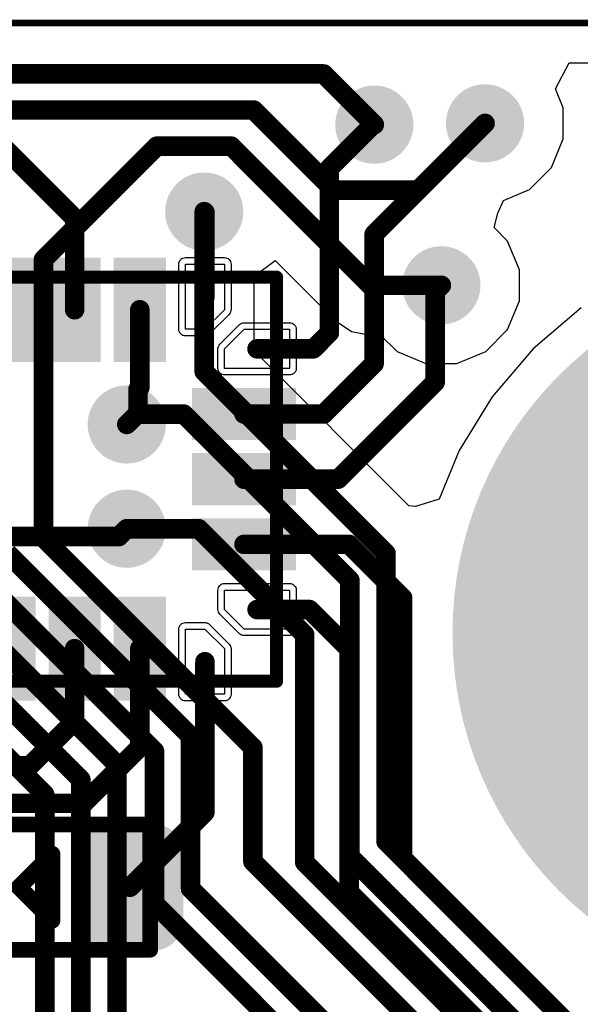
# Model space of a CAD drawing. Header units: inches. Extents: x 0 to 41, y 0 to 25.4.
# Tile 15 of 16: x 30.4 to 34.7, y 17.8 to 25.4. Entities that reach past the tile are written whole.
import ezdxf

# ---------------------------------------------------------------- set-up
doc = ezdxf.new("R2010")
doc.units = ezdxf.units.IN
for name, color, linetype in [('Board', 56, 'Continuous'), ('BOTTOM', 5, 'Continuous'), ('Bottom Solder', 6, 'Continuous'), ('TOP', 1, 'Continuous'), ('Top Assembly', 56, 'Continuous'), ('Top Overlay', 2, 'Continuous'), ('Top Solder', 216, 'Continuous'), ('Via Holes', 16, 'Continuous')]:
    doc.layers.add(name, color=color, linetype=linetype)

# ---------------------------------------------------------------- blocks, each defined once
blk = doc.blocks.new('UFQFPN20_3790')
at = {"layer": 'TOP'}
for points in [[(-0.65, 1.65), (-0.35, 1.65), (-0.35, 0.95), (-0.65, 0.95)], [(-0.15, 1.65), (0.15, 1.65), (0.15, 0.95), (-0.15, 0.95)], [(0.35, 1.65), (0.65, 1.65), (0.65, 0.95), (0.35, 0.95)], [(-1.65, 0.35), (-1.65, 0.65), (-0.95, 0.65), (-0.95, 0.35)], [(0.95, 0.35), (0.95, 0.65), (1.65, 0.65), (1.65, 0.35)], [(-1.65, -0.15), (-1.65, 0.15), (-0.95, 0.15), (-0.95, -0.15)], [(0.95, -0.15), (0.95, 0.15), (1.65, 0.15), (1.65, -0.15)], [(-1.65, -0.65), (-1.65, -0.35), (-0.95, -0.35), (-0.95, -0.65)], [(0.95, -0.65), (0.95, -0.35), (1.65, -0.35), (1.65, -0.65)], [(-0.65, -0.95), (-0.35, -0.95), (-0.35, -1.65), (-0.65, -1.65)], [(-0.15, -0.95), (0.15, -0.95), (0.15, -1.65), (-0.15, -1.65)], [(0.35, -0.95), (0.65, -0.95), (0.65, -1.65), (0.35, -1.65)]]:
    blk.add_hatch(color=1, dxfattribs=at).paths.add_polyline_path(points)
at = {"layer": 'Top Assembly'}
blk.add_hatch(color=56, dxfattribs=at).paths.add_polyline_path([(-1.5499, 0.5995), (-0.5999, 0.5995), (-0.5999, 1.5495), (-1.5499, 1.5495)])
at = {"layer": 'Top Solder'}
for points in [[(-0.7, 1.7), (-0.3, 1.7), (-0.3, 0.9), (-0.7, 0.9)], [(-0.2, 1.7), (0.2, 1.7), (0.2, 0.9), (-0.2, 0.9)], [(0.3, 1.7), (0.7, 1.7), (0.7, 0.9), (0.3, 0.9)], [(-1.7, 0.3), (-1.7, 0.7), (-0.9, 0.7), (-0.9, 0.3)], [(0.9, 0.3), (0.9, 0.7), (1.7, 0.7), (1.7, 0.3)], [(-1.7, -0.2), (-1.7, 0.2), (-0.9, 0.2), (-0.9, -0.2)], [(0.9, -0.2), (0.9, 0.2), (1.7, 0.2), (1.7, -0.2)], [(-1.7, -0.7), (-1.7, -0.3), (-0.9, -0.3), (-0.9, -0.7)], [(0.9, -0.7), (0.9, -0.3), (1.7, -0.3), (1.7, -0.7)], [(-0.7, -0.9), (-0.3, -0.9), (-0.3, -1.7), (-0.7, -1.7)], [(-0.2, -0.9), (0.2, -0.9), (0.2, -1.7), (-0.2, -1.7)], [(0.3, -0.9), (0.7, -0.9), (0.7, -1.7), (0.3, -1.7)]]:
    blk.add_hatch(color=216, dxfattribs=at).paths.add_polyline_path(points)
at = {"layer": 'TOP'}
for p, q in [((-1.15, 1.65), (-1.15, 1.3)), ((-0.85, 1.65), (-1.15, 1.65)), ((-0.85, 1.15), (-0.85, 1.65)), ((0.85, 1.15), (0.85, 1.65)), ((0.85, 1.65), (1.15, 1.65)), ((1.15, 1.65), (1.15, 1.3)), ((-1.15, 1.3), (-1, 1.15)), ((1.15, 1.3), (1, 1.15)), ((-1.65, 0.85), (-1.65, 1.15)), ((-1.65, 1.15), (-1.3, 1.15)), ((-1.3, 1.15), (-1.15, 1)), ((-1, 1.15), (-0.85, 1.15)), ((1, 1.15), (0.85, 1.15)), ((1.15, 1), (1.3, 1.15)), ((1.3, 1.15), (1.65, 1.15)), ((1.65, 1.15), (1.65, 0.85)), ((-1.15, 1), (-1.15, 0.85)), ((1.15, 0.85), (1.15, 1)), ((-1.15, 0.85), (-1.65, 0.85)), ((1.65, 0.85), (1.15, 0.85)), ((-1.15, -0.85), (-1.65, -0.85)), ((-1.65, -0.85), (-1.65, -1.15)), ((-1.15, -1), (-1.15, -0.85)), ((1.15, -0.85), (1.65, -0.85)), ((1.15, -1), (1.15, -0.85)), ((1.65, -0.85), (1.65, -1.15)), ((-1.3, -1.15), (-1.15, -1)), ((1.3, -1.15), (1.15, -1)), ((-1.65, -1.15), (-1.3, -1.15)), ((-1.15, -1.3), (-1, -1.15)), ((-1, -1.15), (-0.85, -1.15)), ((-0.85, -1.15), (-0.85, -1.65)), ((0.85, -1.65), (0.85, -1.15)), ((0.85, -1.15), (1, -1.15)), ((1, -1.15), (1.15, -1.3)), ((1.65, -1.15), (1.3, -1.15)), ((-1.15, -1.65), (-1.15, -1.3)), ((1.15, -1.3), (1.15, -1.65)), ((-0.85, -1.65), (-1.15, -1.65)), ((1.15, -1.65), (0.85, -1.65))]:
    blk.add_line(p, q, dxfattribs=at)
at = {"layer": 'Top Assembly', "const_width": 0.1}
for points in [[(-1.55, -1.55), (-1.55, 1.55)], [(-1.55, 1.55), (1.55, 1.55)], [(1.55, -1.55), (1.55, 1.55)], [(-1.55, -1.55), (1.55, -1.55)]]:
    blk.add_lwpolyline(points, dxfattribs=at)
at = {"layer": 'Top Assembly', "const_width": 0.05}
for points in [[(-1.575, 1.55, 1), (-1.525, 1.55, 1)], [(-1.575, 1.55, 1), (-1.525, 1.55, 1)], [(1.525, 1.55, 1), (1.575, 1.55, 1)], [(1.525, 1.55, 1), (1.575, 1.55, 1)], [(-1.575, -1.55, 1), (-1.525, -1.55, 1)], [(-1.575, -1.55, 1), (-1.525, -1.55, 1)], [(1.525, -1.55, 1), (1.575, -1.55, 1)], [(1.525, -1.55, 1), (1.575, -1.55, 1)]]:
    blk.add_lwpolyline(points, format="xyb", close=True, dxfattribs=at)
at = {"layer": 'Top Overlay'}
for points, const_width in [([(-1.753, 1.778, 1), (-1.803, 1.778, 1)], 0.25), ([(-1.8655, 1.778, 1), (-1.7405, 1.778, 1)], 0.125), ([(-1.8155, 1.778, 1), (-1.6905, 1.778, 1)], 0.125)]:
    blk.add_lwpolyline(points, format="xyb", close=True, dxfattribs=dict(at, const_width=const_width))
at = {"layer": 'Top Solder'}
for p, q in [((-1.1993, 1.6598), (-1.1964, 1.6692)), ((-1.1964, 1.6692), (-1.1918, 1.6779)), ((-1.1918, 1.6779), (-1.1855, 1.6855)), ((-1.1855, 1.6855), (-1.1779, 1.6918)), ((-1.1779, 1.6918), (-1.1692, 1.6964)), ((-1.1692, 1.6964), (-1.1598, 1.6993)), ((-1.1598, 1.6993), (-1.15, 1.7002)), ((-1.15, 1.7002), (-0.85, 1.7002)), ((-0.85, 1.7002), (-0.8402, 1.6993)), ((-0.8402, 1.6993), (-0.8308, 1.6964)), ((-0.8308, 1.6964), (-0.8221, 1.6918)), ((-0.8221, 1.6918), (-0.8145, 1.6855)), ((-0.8145, 1.6855), (-0.8082, 1.6779)), ((-0.8082, 1.6779), (-0.8036, 1.6692)), ((-0.8036, 1.6692), (-0.8007, 1.6598)), ((0.8007, 1.6598), (0.8036, 1.6692)), ((0.8036, 1.6692), (0.8082, 1.6779)), ((0.8082, 1.6779), (0.8145, 1.6855)), ((0.8145, 1.6855), (0.8221, 1.6918)), ((0.8221, 1.6918), (0.8308, 1.6964)), ((0.8308, 1.6964), (0.8402, 1.6993)), ((0.8402, 1.6993), (0.85, 1.7002)), ((0.85, 1.7002), (1.15, 1.7002)), ((1.15, 1.7002), (1.1598, 1.6993)), ((1.1598, 1.6993), (1.1692, 1.6964)), ((1.1692, 1.6964), (1.1779, 1.6918)), ((1.1779, 1.6918), (1.1855, 1.6855)), ((1.1855, 1.6855), (1.1918, 1.6779)), ((1.1918, 1.6779), (1.1964, 1.6692)), ((1.1964, 1.6692), (1.1993, 1.6598)), ((-1.2002, 1.65), (-1.1993, 1.6598)), ((-1.2002, 1.3), (-1.2002, 1.65)), ((-0.8007, 1.6598), (-0.7998, 1.65)), ((-0.7998, 1.65), (-0.7998, 1.15)), ((0.7998, 1.65), (0.8007, 1.6598)), ((0.7998, 1.15), (0.7998, 1.65)), ((1.1993, 1.6598), (1.2002, 1.65)), ((1.2002, 1.65), (1.2002, 1.3)), ((-1.1998, 1.2951), (-1.2002, 1.3)), ((-1.2002, 1.3), (-1.2002, 1.3)), ((-1.1993, 1.2902), (-1.1998, 1.2951)), ((-1.1971, 1.283), (-1.1993, 1.2902)), ((1.1993, 1.2902), (1.1971, 1.283)), ((1.1998, 1.2951), (1.1993, 1.2902)), ((1.2002, 1.3), (1.1998, 1.2951)), ((1.2002, 1.3), (1.2002, 1.3)), ((-1.1964, 1.2808), (-1.1971, 1.283)), ((-1.1918, 1.2721), (-1.1964, 1.2808)), ((-1.1855, 1.2645), (-1.1918, 1.2721)), ((-1.0355, 1.1145), (-1.1855, 1.2645)), ((1.1855, 1.2645), (1.0355, 1.1145)), ((1.1918, 1.2721), (1.1855, 1.2645)), ((1.1964, 1.2808), (1.1918, 1.2721)), ((1.1971, 1.283), (1.1964, 1.2808)), ((-1.7002, 1.15), (-1.6993, 1.1598)), ((-1.7002, 0.85), (-1.7002, 1.15)), ((-1.6993, 1.1598), (-1.6964, 1.1692)), ((-1.6964, 1.1692), (-1.6918, 1.1779)), ((-1.6918, 1.1779), (-1.6855, 1.1855)), ((-1.6855, 1.1855), (-1.6779, 1.1918)), ((-1.6779, 1.1918), (-1.6692, 1.1964)), ((-1.6692, 1.1964), (-1.6598, 1.1993)), ((-1.6598, 1.1993), (-1.65, 1.2002)), ((-1.65, 1.2002), (-1.3, 1.2002)), ((-1.3, 1.2002), (-1.2951, 1.1998)), ((-1.3, 1.2002), (-1.3, 1.2002)), ((-1.2951, 1.1998), (-1.2902, 1.1993)), ((-1.2902, 1.1993), (-1.283, 1.1971)), ((-1.283, 1.1971), (-1.2808, 1.1964)), ((-1.2808, 1.1964), (-1.2721, 1.1918)), ((-1.2721, 1.1918), (-1.2645, 1.1855)), ((-1.2645, 1.1855), (-1.1145, 1.0355)), ((-0.8007, 1.1402), (-0.8036, 1.1308)), ((-0.7998, 1.15), (-0.8007, 1.1402)), ((0.8007, 1.1402), (0.7998, 1.15)), ((0.8036, 1.1308), (0.8007, 1.1402)), ((1.1145, 1.0355), (1.2645, 1.1855)), ((1.2645, 1.1855), (1.2721, 1.1918)), ((1.2645, 1.1855), (1.2645, 1.1855)), ((1.2721, 1.1918), (1.2808, 1.1964)), ((1.2808, 1.1964), (1.2902, 1.1993)), ((1.2902, 1.1993), (1.3, 1.2002)), ((1.3, 1.2002), (1.65, 1.2002)), ((1.65, 1.2002), (1.6598, 1.1993)), ((1.6598, 1.1993), (1.6692, 1.1964)), ((1.6692, 1.1964), (1.6779, 1.1918)), ((1.6779, 1.1918), (1.6855, 1.1855)), ((1.6855, 1.1855), (1.6918, 1.1779)), ((1.6918, 1.1779), (1.6964, 1.1692)), ((1.6964, 1.1692), (1.6993, 1.1598)), ((1.6993, 1.1598), (1.7002, 1.15)), ((1.7002, 1.15), (1.7002, 0.85)), ((-1.0279, 1.1082), (-1.0355, 1.1145)), ((-1.0355, 1.1145), (-1.0355, 1.1145)), ((-1.0192, 1.1036), (-1.0279, 1.1082)), ((-1.0098, 1.1007), (-1.0192, 1.1036)), ((-1, 1.0998), (-1.0098, 1.1007)), ((-0.85, 1.0998), (-1, 1.0998)), ((-0.8402, 1.1007), (-0.85, 1.0998)), ((-0.8308, 1.1036), (-0.8402, 1.1007)), ((-0.8221, 1.1082), (-0.8308, 1.1036)), ((-0.8145, 1.1145), (-0.8221, 1.1082)), ((-0.8082, 1.1221), (-0.8145, 1.1145)), ((-0.8036, 1.1308), (-0.8082, 1.1221)), ((0.8082, 1.1221), (0.8036, 1.1308)), ((0.8145, 1.1145), (0.8082, 1.1221)), ((0.8221, 1.1082), (0.8145, 1.1145)), ((0.8308, 1.1036), (0.8221, 1.1082)), ((0.8402, 1.1007), (0.8308, 1.1036)), ((0.85, 1.0998), (0.8402, 1.1007)), ((1, 1.0998), (0.85, 1.0998)), ((1.0098, 1.1007), (1, 1.0998)), ((1.0192, 1.1036), (1.0098, 1.1007)), ((1.0279, 1.1082), (1.0192, 1.1036)), ((1.0355, 1.1145), (1.0279, 1.1082)), ((1.0355, 1.1145), (1.0355, 1.1145)), ((-1.1145, 1.0355), (-1.1145, 1.0355)), ((-1.1145, 1.0355), (-1.1082, 1.0279)), ((-1.1082, 1.0279), (-1.1036, 1.0192)), ((-1.1036, 1.0192), (-1.1007, 1.0098)), ((-1.1007, 1.0098), (-1.0998, 1)), ((-1.0998, 1), (-1.0998, 0.85)), ((1.0998, 1), (1.1002, 1.0049)), ((1.0998, 0.85), (1.0998, 1)), ((1.0998, 1), (1.0998, 1)), ((1.1002, 1.0049), (1.1007, 1.0098)), ((1.1007, 1.0098), (1.1029, 1.017)), ((1.1029, 1.017), (1.1036, 1.0192)), ((1.1036, 1.0192), (1.1082, 1.0279)), ((1.1082, 1.0279), (1.1145, 1.0355)), ((-1.6993, 0.8402), (-1.7002, 0.85)), ((-1.6964, 0.8308), (-1.6993, 0.8402)), ((-1.1007, 0.8402), (-1.1036, 0.8308)), ((-1.0998, 0.85), (-1.1007, 0.8402)), ((1.1007, 0.8402), (1.0998, 0.85)), ((1.1036, 0.8308), (1.1007, 0.8402)), ((1.6993, 0.8402), (1.6964, 0.8308)), ((1.7002, 0.85), (1.6993, 0.8402)), ((-1.6918, 0.8221), (-1.6964, 0.8308)), ((-1.6855, 0.8145), (-1.6918, 0.8221)), ((-1.6779, 0.8082), (-1.6855, 0.8145)), ((-1.6692, 0.8036), (-1.6779, 0.8082)), ((-1.6598, 0.8007), (-1.6692, 0.8036)), ((-1.65, 0.7998), (-1.6598, 0.8007)), ((-1.15, 0.7998), (-1.65, 0.7998)), ((-1.1402, 0.8007), (-1.15, 0.7998)), ((-1.1308, 0.8036), (-1.1402, 0.8007)), ((-1.1221, 0.8082), (-1.1308, 0.8036)), ((-1.1145, 0.8145), (-1.1221, 0.8082)), ((-1.1082, 0.8221), (-1.1145, 0.8145)), ((-1.1036, 0.8308), (-1.1082, 0.8221)), ((1.1082, 0.8221), (1.1036, 0.8308)), ((1.1145, 0.8145), (1.1082, 0.8221)), ((1.1221, 0.8082), (1.1145, 0.8145)), ((1.1308, 0.8036), (1.1221, 0.8082)), ((1.1402, 0.8007), (1.1308, 0.8036)), ((1.15, 0.7998), (1.1402, 0.8007)), ((1.65, 0.7998), (1.15, 0.7998)), ((1.6598, 0.8007), (1.65, 0.7998)), ((1.6692, 0.8036), (1.6598, 0.8007)), ((1.6779, 0.8082), (1.6692, 0.8036)), ((1.6855, 0.8145), (1.6779, 0.8082)), ((1.6918, 0.8221), (1.6855, 0.8145)), ((1.6964, 0.8308), (1.6918, 0.8221)), ((-1.6993, -0.8402), (-1.6964, -0.8308)), ((-1.6964, -0.8308), (-1.6918, -0.8221)), ((-1.6918, -0.8221), (-1.6855, -0.8145)), ((-1.6855, -0.8145), (-1.6779, -0.8082)), ((-1.6779, -0.8082), (-1.6692, -0.8036)), ((-1.6692, -0.8036), (-1.6598, -0.8007)), ((-1.6598, -0.8007), (-1.65, -0.7998)), ((-1.65, -0.7998), (-1.15, -0.7998)), ((-1.15, -0.7998), (-1.1402, -0.8007)), ((-1.1402, -0.8007), (-1.1308, -0.8036)), ((-1.1308, -0.8036), (-1.1221, -0.8082)), ((-1.1221, -0.8082), (-1.1145, -0.8145)), ((-1.1145, -0.8145), (-1.1082, -0.8221)), ((-1.1082, -0.8221), (-1.1036, -0.8308)), ((-1.1036, -0.8308), (-1.1007, -0.8402)), ((1.1007, -0.8402), (1.1036, -0.8308)), ((1.1036, -0.8308), (1.1082, -0.8221)), ((1.1082, -0.8221), (1.1145, -0.8145)), ((1.1145, -0.8145), (1.1221, -0.8082)), ((1.1221, -0.8082), (1.1308, -0.8036)), ((1.1308, -0.8036), (1.1402, -0.8007)), ((1.1402, -0.8007), (1.15, -0.7998)), ((1.15, -0.7998), (1.65, -0.7998)), ((1.65, -0.7998), (1.6598, -0.8007)), ((1.6598, -0.8007), (1.6692, -0.8036)), ((1.6692, -0.8036), (1.6779, -0.8082)), ((1.6779, -0.8082), (1.6855, -0.8145)), ((1.6855, -0.8145), (1.6918, -0.8221)), ((1.6918, -0.8221), (1.6964, -0.8308)), ((1.6964, -0.8308), (1.6993, -0.8402)), ((-1.7002, -0.85), (-1.6993, -0.8402)), ((-1.7002, -1.15), (-1.7002, -0.85)), ((-1.1007, -0.8402), (-1.0998, -0.85)), ((-1.0998, -0.85), (-1.0998, -1)), ((1.0998, -0.85), (1.1007, -0.8402)), ((1.0998, -1), (1.0998, -0.85)), ((1.6993, -0.8402), (1.7002, -0.85)), ((1.7002, -0.85), (1.7002, -1.15)), ((-1.1145, -1.0355), (-1.2645, -1.1855)), ((-1.1082, -1.0279), (-1.1145, -1.0355)), ((-1.1145, -1.0355), (-1.1145, -1.0355)), ((-1.1036, -1.0192), (-1.1082, -1.0279)), ((-1.1007, -1.0098), (-1.1036, -1.0192)), ((-1.0998, -1), (-1.1007, -1.0098)), ((1.1007, -1.0098), (1.0998, -1)), ((1.1036, -1.0192), (1.1007, -1.0098)), ((1.1082, -1.0279), (1.1036, -1.0192)), ((1.1145, -1.0355), (1.1082, -1.0279)), ((1.2645, -1.1855), (1.1145, -1.0355)), ((1.1145, -1.0355), (1.1145, -1.0355)), ((-1.1855, -1.2645), (-1.0355, -1.1145)), ((-1.0355, -1.1145), (-1.0279, -1.1082)), ((-1.0355, -1.1145), (-1.0355, -1.1145)), ((-1.0279, -1.1082), (-1.0192, -1.1036)), ((-1.0192, -1.1036), (-1.0098, -1.1007)), ((-1.0098, -1.1007), (-1, -1.0998)), ((-1, -1.0998), (-0.85, -1.0998)), ((-0.85, -1.0998), (-0.8402, -1.1007)), ((-0.8402, -1.1007), (-0.8308, -1.1036)), ((-0.8308, -1.1036), (-0.8221, -1.1082)), ((-0.8221, -1.1082), (-0.8145, -1.1145)), ((-0.8145, -1.1145), (-0.8082, -1.1221)), ((-0.8082, -1.1221), (-0.8036, -1.1308)), ((-0.8036, -1.1308), (-0.8007, -1.1402)), ((0.8007, -1.1402), (0.8036, -1.1308)), ((0.8036, -1.1308), (0.8082, -1.1221)), ((0.8082, -1.1221), (0.8145, -1.1145)), ((0.8145, -1.1145), (0.8221, -1.1082)), ((0.8221, -1.1082), (0.8308, -1.1036)), ((0.8308, -1.1036), (0.8402, -1.1007)), ((0.8402, -1.1007), (0.85, -1.0998)), ((0.85, -1.0998), (1, -1.0998)), ((1, -1.0998), (1.0049, -1.1002)), ((1, -1.0998), (1, -1.0998)), ((1.0049, -1.1002), (1.0098, -1.1007)), ((1.0098, -1.1007), (1.017, -1.1029)), ((1.017, -1.1029), (1.0192, -1.1036)), ((1.0192, -1.1036), (1.0279, -1.1082)), ((1.0279, -1.1082), (1.0355, -1.1145)), ((1.0355, -1.1145), (1.1855, -1.2645)), ((-1.6993, -1.1598), (-1.7002, -1.15)), ((-1.6964, -1.1692), (-1.6993, -1.1598)), ((-1.6918, -1.1779), (-1.6964, -1.1692)), ((-1.6855, -1.1855), (-1.6918, -1.1779)), ((-1.6779, -1.1918), (-1.6855, -1.1855)), ((-1.6692, -1.1964), (-1.6779, -1.1918)), ((-1.6598, -1.1993), (-1.6692, -1.1964)), ((-1.65, -1.2002), (-1.6598, -1.1993)), ((-1.3, -1.2002), (-1.65, -1.2002)), ((-1.2951, -1.1998), (-1.3, -1.2002)), ((-1.3, -1.2002), (-1.3, -1.2002)), ((-1.2902, -1.1993), (-1.2951, -1.1998)), ((-1.283, -1.1971), (-1.2902, -1.1993)), ((-1.2808, -1.1964), (-1.283, -1.1971)), ((-1.2721, -1.1918), (-1.2808, -1.1964)), ((-1.2645, -1.1855), (-1.2721, -1.1918)), ((-0.8007, -1.1402), (-0.7998, -1.15)), ((-0.7998, -1.15), (-0.7998, -1.65)), ((0.7998, -1.15), (0.8007, -1.1402)), ((0.7998, -1.65), (0.7998, -1.15)), ((1.2721, -1.1918), (1.2645, -1.1855)), ((1.2808, -1.1964), (1.2721, -1.1918)), ((1.283, -1.1971), (1.2808, -1.1964)), ((1.2902, -1.1993), (1.283, -1.1971)), ((1.2951, -1.1998), (1.2902, -1.1993)), ((1.3, -1.2002), (1.2951, -1.1998)), ((1.65, -1.2002), (1.3, -1.2002)), ((1.3, -1.2002), (1.3, -1.2002)), ((1.6598, -1.1993), (1.65, -1.2002)), ((1.6692, -1.1964), (1.6598, -1.1993)), ((1.6779, -1.1918), (1.6692, -1.1964)), ((1.6855, -1.1855), (1.6779, -1.1918)), ((1.6918, -1.1779), (1.6855, -1.1855)), ((1.6964, -1.1692), (1.6918, -1.1779)), ((1.6993, -1.1598), (1.6964, -1.1692)), ((1.7002, -1.15), (1.6993, -1.1598)), ((-1.1993, -1.2902), (-1.1971, -1.283)), ((-1.1971, -1.283), (-1.1964, -1.2808)), ((-1.1964, -1.2808), (-1.1918, -1.2721)), ((-1.1918, -1.2721), (-1.1855, -1.2645)), ((1.1855, -1.2645), (1.1855, -1.2645)), ((1.1855, -1.2645), (1.1918, -1.2721)), ((1.1918, -1.2721), (1.1964, -1.2808)), ((1.1964, -1.2808), (1.1993, -1.2902)), ((-1.2002, -1.3), (-1.1998, -1.2951)), ((-1.2002, -1.65), (-1.2002, -1.3)), ((-1.2002, -1.3), (-1.2002, -1.3)), ((-1.1998, -1.2951), (-1.1993, -1.2902)), ((1.1993, -1.2902), (1.2002, -1.3)), ((1.2002, -1.3), (1.2002, -1.65)), ((-1.1993, -1.6598), (-1.2002, -1.65)), ((-1.1964, -1.6692), (-1.1993, -1.6598)), ((-0.8007, -1.6598), (-0.8036, -1.6692)), ((-0.7998, -1.65), (-0.8007, -1.6598)), ((0.8007, -1.6598), (0.7998, -1.65)), ((0.8036, -1.6692), (0.8007, -1.6598)), ((1.1993, -1.6598), (1.1964, -1.6692)), ((1.2002, -1.65), (1.1993, -1.6598)), ((-1.1918, -1.6779), (-1.1964, -1.6692)), ((-1.1855, -1.6855), (-1.1918, -1.6779)), ((-1.1779, -1.6918), (-1.1855, -1.6855)), ((-1.1692, -1.6964), (-1.1779, -1.6918)), ((-1.1598, -1.6993), (-1.1692, -1.6964)), ((-1.15, -1.7002), (-1.1598, -1.6993)), ((-0.85, -1.7002), (-1.15, -1.7002)), ((-0.8402, -1.6993), (-0.85, -1.7002)), ((-0.8308, -1.6964), (-0.8402, -1.6993)), ((-0.8221, -1.6918), (-0.8308, -1.6964)), ((-0.8145, -1.6855), (-0.8221, -1.6918)), ((-0.8082, -1.6779), (-0.8145, -1.6855)), ((-0.8036, -1.6692), (-0.8082, -1.6779)), ((0.8082, -1.6779), (0.8036, -1.6692)), ((0.8145, -1.6855), (0.8082, -1.6779)), ((0.8221, -1.6918), (0.8145, -1.6855)), ((0.8308, -1.6964), (0.8221, -1.6918)), ((0.8402, -1.6993), (0.8308, -1.6964)), ((0.85, -1.7002), (0.8402, -1.6993)), ((1.15, -1.7002), (0.85, -1.7002)), ((1.1598, -1.6993), (1.15, -1.7002)), ((1.1692, -1.6964), (1.1598, -1.6993)), ((1.1779, -1.6918), (1.1692, -1.6964)), ((1.1855, -1.6855), (1.1779, -1.6918)), ((1.1918, -1.6779), (1.1855, -1.6855)), ((1.1964, -1.6692), (1.1918, -1.6779))]:
    blk.add_line(p, q, dxfattribs=at)
blk = doc.blocks.new('LEDC1608X80N_AK_3798')
at = {"layer": 'TOP'}
h = blk.add_hatch(color=1, dxfattribs=at)
edge = h.paths.add_edge_path()
edge.add_arc((-0.545, -0.255), 0.18, 270, 360)
edge.add_line((-0.365, -0.255), (-0.365, 0.255))
edge.add_arc((-0.545, 0.255), 0.18, 0, 90)
edge.add_line((-0.545, 0.435), (-0.905, 0.435))
edge.add_arc((-0.905, 0.255), 0.18, 90, 180)
edge.add_line((-1.085, 0.255), (-1.085, -0.255))
edge.add_arc((-0.905, -0.255), 0.18, 180, 270)
edge.add_line((-0.905, -0.435), (-0.545, -0.435))
h = blk.add_hatch(color=1, dxfattribs=at)
edge = h.paths.add_edge_path()
edge.add_arc((0.545, 0.255), 0.18, 90, 180)
edge.add_line((0.365, 0.255), (0.365, -0.255))
edge.add_arc((0.545, -0.255), 0.18, 180, 270)
edge.add_line((0.545, -0.435), (0.905, -0.435))
edge.add_arc((0.905, -0.255), 0.18, 270, 360)
edge.add_line((1.085, -0.255), (1.085, 0.255))
edge.add_arc((0.905, 0.255), 0.18, 0, 90)
edge.add_line((0.905, 0.435), (0.545, 0.435))
at = {"layer": 'Top Solder'}
h = blk.add_hatch(color=216, dxfattribs=at)
edge = h.paths.add_edge_path()
edge.add_arc((-0.545, -0.255), 0.23, 270, 360)
edge.add_line((-0.315, -0.255), (-0.315, 0.255))
edge.add_arc((-0.545, 0.255), 0.23, 0, 90)
edge.add_line((-0.545, 0.485), (-0.905, 0.485))
edge.add_arc((-0.905, 0.255), 0.23, 90, 180)
edge.add_line((-1.135, 0.255), (-1.135, -0.255))
edge.add_arc((-0.905, -0.255), 0.23, 180, 270)
edge.add_line((-0.905, -0.485), (-0.545, -0.485))
h = blk.add_hatch(color=216, dxfattribs=at)
edge = h.paths.add_edge_path()
edge.add_arc((0.545, 0.255), 0.23, 90, 180)
edge.add_line((0.315, 0.255), (0.315, -0.255))
edge.add_arc((0.545, -0.255), 0.23, 180, 270)
edge.add_line((0.545, -0.485), (0.905, -0.485))
edge.add_arc((0.905, -0.255), 0.23, 270, 360)
edge.add_line((1.135, -0.255), (1.135, 0.255))
edge.add_arc((0.905, 0.255), 0.23, 0, 90)
edge.add_line((0.905, 0.485), (0.545, 0.485))
at = {"layer": 'Top Assembly'}
for points, const_width in [([(-0.88, 0.48), (0.88, 0.48)], 0.12), ([(-0.88, -0.48), (-0.88, 0.48)], 0.12), ([(0.88, -0.48), (0.88, 0.48)], 0.12), ([(-0.127, 0), (0.127, 0.254)], 0.127), ([(0.127, -0.254), (0.127, 0.254)], 0.127), ([(-0.127, 0), (0.127, -0.254)], 0.127), ([(-0.88, -0.48), (0.88, -0.48)], 0.12)]:
    blk.add_lwpolyline(points, dxfattribs=dict(at, const_width=const_width))
for points, const_width in [([(-0.91, 0.48, 1), (-0.85, 0.48, 1)], 0.06), ([(-0.91, 0.48, 1), (-0.85, 0.48, 1)], 0.06), ([(0.85, 0.48, 1), (0.91, 0.48, 1)], 0.06), ([(0.85, 0.48, 1), (0.91, 0.48, 1)], 0.06), ([(0.0953, 0.254, 1), (0.1588, 0.254, 1)], 0.0635), ([(0.0953, 0.254, 1), (0.1588, 0.254, 1)], 0.0635), ([(-0.1588, 0, 1), (-0.0953, 0, 1)], 0.0635), ([(-0.1588, 0, 1), (-0.0953, 0, 1)], 0.0635), ([(0.0953, -0.254, 1), (0.1588, -0.254, 1)], 0.0635), ([(0.0953, -0.254, 1), (0.1588, -0.254, 1)], 0.0635), ([(-0.91, -0.48, 1), (-0.85, -0.48, 1)], 0.06), ([(-0.91, -0.48, 1), (-0.85, -0.48, 1)], 0.06), ([(0.85, -0.48, 1), (0.91, -0.48, 1)], 0.06), ([(0.85, -0.48, 1), (0.91, -0.48, 1)], 0.06)]:
    blk.add_lwpolyline(points, format="xyb", close=True, dxfattribs=dict(at, const_width=const_width))

msp = doc.modelspace()

# ---------------------------------------------------------------- hatches: boundary and pattern name
at = {"layer": 'BOTTOM'}
h = msp.add_hatch(color=5, dxfattribs=at)
edge = h.paths.add_edge_path()
edge.add_arc((33.1, 24.58), 0.3, 0, 360)
h = msp.add_hatch(color=5, dxfattribs=at)
edge = h.paths.add_edge_path()
edge.add_arc((33.95, 24.59), 0.3, 0, 360)
h = msp.add_hatch(color=5, dxfattribs=at)
edge = h.paths.add_edge_path()
edge.add_arc((31.7945, 23.9129), 0.3, 0, 360)
h = msp.add_hatch(color=5, dxfattribs=at)
edge = h.paths.add_edge_path()
edge.add_arc((33.6148, 23.3472), 0.3, 0, 360)
h = msp.add_hatch(color=5, dxfattribs=at)
edge = h.paths.add_edge_path()
edge.add_arc((31.2, 22.28), 0.3, 0, 360)
h = msp.add_hatch(color=5, dxfattribs=at)
edge = h.paths.add_edge_path()
edge.add_arc((31.2, 21.48), 0.3, 0, 360)
at = {"layer": 'Bottom Solder'}
h = msp.add_hatch(color=6, dxfattribs=at)
edge = h.paths.add_edge_path()
edge.add_arc((36.5, 20.68), 2.8, 0, 360)
at = {"layer": 'TOP'}
h = msp.add_hatch(color=1, dxfattribs=at)
edge = h.paths.add_edge_path()
edge.add_arc((33.1, 24.58), 0.3, 0, 360)
h = msp.add_hatch(color=1, dxfattribs=at)
edge = h.paths.add_edge_path()
edge.add_arc((33.95, 24.59), 0.3, 0, 360)
h = msp.add_hatch(color=1, dxfattribs=at)
edge = h.paths.add_edge_path()
edge.add_arc((31.7945, 23.9129), 0.3, 0, 360)
h = msp.add_hatch(color=1, dxfattribs=at)
edge = h.paths.add_edge_path()
edge.add_arc((33.6148, 23.3472), 0.3, 0, 360)
h = msp.add_hatch(color=1, dxfattribs=at)
edge = h.paths.add_edge_path()
edge.add_arc((31.2, 22.28), 0.3, 0, 360)
h = msp.add_hatch(color=1, dxfattribs=at)
edge = h.paths.add_edge_path()
edge.add_arc((31.2, 21.48), 0.3, 0, 360)
at = {"layer": 'Top Solder'}
h = msp.add_hatch(color=216, dxfattribs=at)
edge = h.paths.add_edge_path()
edge.add_arc((36.5, 20.68), 2.8, 0, 360)
at = {"layer": 'Via Holes'}
h = msp.add_hatch(color=7, dxfattribs=at)
edge = h.paths.add_edge_path()
edge.add_arc((33.1, 24.58), 0.15, 0, 360)
h = msp.add_hatch(color=7, dxfattribs=at)
edge = h.paths.add_edge_path()
edge.add_arc((33.95, 24.59), 0.15, 0, 360)
h = msp.add_hatch(color=7, dxfattribs=at)
edge = h.paths.add_edge_path()
edge.add_arc((31.7945, 23.9129), 0.15, 0, 360)
h = msp.add_hatch(color=7, dxfattribs=at)
edge = h.paths.add_edge_path()
edge.add_arc((33.6148, 23.3472), 0.15, 0, 360)
h = msp.add_hatch(color=7, dxfattribs=at)
edge = h.paths.add_edge_path()
edge.add_arc((31.2, 22.28), 0.15, 0, 360)
h = msp.add_hatch(color=7, dxfattribs=at)
edge = h.paths.add_edge_path()
edge.add_arc((31.2, 21.48), 0.15, 0, 360)

# ---------------------------------------------------------------- linework, layer by layer
at = {"layer": 'Board', "const_width": 0.05}
msp.add_lwpolyline([(4.5, 25.36), (36.5, 25.36)], dxfattribs=at)
at = {"layer": 'BOTTOM'}
for p, q in [((34.49, 24.8542), (34.5957, 25.0542)), ((34.5957, 25.0542), (36.5, 25.0542)), ((34.55, 24.7094), (34.49, 24.8542)), ((34.55, 24.4707), (34.55, 24.7094)), ((34.4587, 24.2501), (34.55, 24.4707)), ((34.2899, 24.0814), (34.4587, 24.2501)), ((34.0915, 23.9992), (34.2899, 24.0814)), ((34.0473, 23.8998), (34.0915, 23.9992)), ((34.0205, 23.79), (34.0473, 23.8998)), ((34.1234, 23.6871), (34.0205, 23.79)), ((34.2148, 23.4666), (34.1234, 23.6871)), ((32.1769, 23.4169), (32.3394, 23.5373)), ((32.3394, 23.5373), (32.7998, 23.0769)), ((32.1769, 22.8439), (32.1769, 23.4169)), ((34.2148, 23.2279), (34.2148, 23.4666)), ((34.1234, 23.0074), (34.2148, 23.2279)), ((34.687, 23.1754), (34.319, 22.8611)), ((32.7998, 23.0769), (32.9238, 22.994)), ((32.9238, 22.994), (33.0701, 22.9649)), ((33.0701, 22.9649), (33.1486, 22.9649)), ((33.1486, 22.9649), (33.2749, 22.8386)), ((33.9546, 22.8386), (34.1234, 23.0074)), ((33.366, 21.6548), (32.1769, 22.8439)), ((33.2749, 22.8386), (33.4954, 22.7472)), ((33.7341, 22.7472), (33.9546, 22.8386)), ((34.319, 22.8611), (34.0046, 22.493)), ((33.4954, 22.7472), (33.7341, 22.7472)), ((34.0046, 22.493), (33.7517, 22.0803)), ((33.7517, 22.0803), (33.5969, 21.7067)), ((33.5969, 21.7067), (33.415, 21.6495)), ((33.415, 21.6495), (33.366, 21.6548))]:
    msp.add_line(p, q, dxfattribs=at)
at = {"layer": 'BOTTOM', "const_width": 0.15}
for points in [[(27.8845, 24.9689), (32.7112, 24.9689)], [(32.7112, 24.9689), (33.1, 24.58)], [(28.1606, 24.6919), (32.1741, 24.6919)], [(32.1741, 24.6919), (32.788, 24.078)], [(33.438, 24.078), (33.95, 24.59)], [(30.5611, 23.5455), (31.4305, 24.4149)], [(31.4305, 24.4149), (32.0025, 24.4149)], [(32.0025, 24.4149), (33.0701, 23.3472)], [(32.788, 24.078), (33.438, 24.078)], [(31.7945, 22.6855), (31.7945, 23.9129)], [(30.5611, 21.409), (30.5611, 23.5455)], [(33.0701, 23.3472), (33.6148, 23.3472)], [(31.7945, 22.6855), (33.1899, 21.2901)], [(31.2, 22.28), (31.2795, 22.3595)], [(31.2795, 22.3595), (31.6372, 22.3595)], [(31.6372, 22.3595), (32.9129, 21.0837)], [(31.2, 21.48), (31.7528, 21.48)], [(31.7528, 21.48), (32.5658, 20.667)], [(30.5611, 21.409), (32.1681, 19.802)], [(30.2841, 21.2942), (31.69, 19.8884)], [(33.1899, 19.0805), (33.1899, 21.2901)], [(30.0071, 21.1795), (31.413, 19.7736)], [(32.9129, 18.9658), (32.9129, 21.0837)], [(29.7301, 21.0648), (31.125, 19.6699)], [(29.4531, 20.95), (30.848, 19.5551)], [(29.1761, 20.8353), (30.571, 19.4404)], [(32.5658, 18.9211), (32.5658, 20.667)], [(31.69, 18.7189), (31.69, 19.8884)], [(32.1681, 18.9271), (32.1681, 19.802)], [(31.413, 18.6042), (31.413, 19.7736)], [(31.125, 17.0899), (31.125, 19.6699)], [(30.848, 17.2046), (30.848, 19.5551)], [(30.571, 17.3193), (30.571, 19.4404)], [(33.1899, 19.0805), (34.7904, 17.48)], [(32.9129, 18.9658), (34.5542, 17.3245)], [(32.1681, 18.9271), (33.6764, 17.4189)], [(32.5658, 18.9211), (34.2772, 17.2098)], [(31.69, 18.7189), (32.9366, 17.4723)], [(31.413, 18.6042), (32.6596, 17.3576)]]:
    msp.add_lwpolyline(points, dxfattribs=at)
at = {"layer": 'BOTTOM', "const_width": 0.075}
for points in [[(32.6737, 24.9689, 1), (32.7487, 24.9689, 1)], [(32.6737, 24.9689, 1), (32.7487, 24.9689, 1)], [(32.1366, 24.6919, 1), (32.2116, 24.6919, 1)], [(32.1366, 24.6919, 1), (32.2116, 24.6919, 1)], [(33.0625, 24.58, 1), (33.1375, 24.58, 1)], [(33.9125, 24.59, 1), (33.9875, 24.59, 1)], [(31.393, 24.4149, 1), (31.468, 24.4149, 1)], [(31.393, 24.4149, 1), (31.468, 24.4149, 1)], [(31.965, 24.4149, 1), (32.04, 24.4149, 1)], [(31.965, 24.4149, 1), (32.04, 24.4149, 1)], [(32.7505, 24.078, 1), (32.8255, 24.078, 1)], [(32.7505, 24.078, 1), (32.8255, 24.078, 1)], [(33.4005, 24.078, 1), (33.4755, 24.078, 1)], [(33.4005, 24.078, 1), (33.4755, 24.078, 1)], [(31.757, 23.9129, 1), (31.832, 23.9129, 1)], [(30.5236, 23.5455, 1), (30.5986, 23.5455, 1)], [(30.5236, 23.5455, 1), (30.5986, 23.5455, 1)], [(33.0326, 23.3472, 1), (33.1076, 23.3472, 1)], [(33.0326, 23.3472, 1), (33.1076, 23.3472, 1)], [(33.5773, 23.3472, 1), (33.6523, 23.3472, 1)], [(31.757, 22.6855, 1), (31.832, 22.6855, 1)], [(31.757, 22.6855, 1), (31.832, 22.6855, 1)], [(31.242, 22.3595, 1), (31.317, 22.3595, 1)], [(31.242, 22.3595, 1), (31.317, 22.3595, 1)], [(31.5997, 22.3595, 1), (31.6747, 22.3595, 1)], [(31.5997, 22.3595, 1), (31.6747, 22.3595, 1)], [(31.1625, 22.28, 1), (31.2375, 22.28, 1)], [(31.1625, 21.48, 1), (31.2375, 21.48, 1)], [(31.7153, 21.48, 1), (31.7903, 21.48, 1)], [(31.7153, 21.48, 1), (31.7903, 21.48, 1)], [(30.5236, 21.409, 1), (30.5986, 21.409, 1)], [(30.5236, 21.409, 1), (30.5986, 21.409, 1)], [(33.1524, 21.2901, 1), (33.2274, 21.2901, 1)], [(33.1524, 21.2901, 1), (33.2274, 21.2901, 1)], [(32.8754, 21.0837, 1), (32.9504, 21.0837, 1)], [(32.8754, 21.0837, 1), (32.9504, 21.0837, 1)], [(32.5283, 20.667, 1), (32.6033, 20.667, 1)], [(32.5283, 20.667, 1), (32.6033, 20.667, 1)], [(31.6525, 19.8884, 1), (31.7275, 19.8884, 1)], [(31.6525, 19.8884, 1), (31.7275, 19.8884, 1)], [(32.1306, 19.802, 1), (32.2056, 19.802, 1)], [(32.1306, 19.802, 1), (32.2056, 19.802, 1)], [(31.3755, 19.7736, 1), (31.4505, 19.7736, 1)], [(31.3755, 19.7736, 1), (31.4505, 19.7736, 1)], [(31.0875, 19.6699, 1), (31.1625, 19.6699, 1)], [(31.0875, 19.6699, 1), (31.1625, 19.6699, 1)], [(30.8105, 19.5551, 1), (30.8855, 19.5551, 1)], [(30.8105, 19.5551, 1), (30.8855, 19.5551, 1)], [(30.5335, 19.4404, 1), (30.6085, 19.4404, 1)], [(30.5335, 19.4404, 1), (30.6085, 19.4404, 1)], [(33.1524, 19.0805, 1), (33.2274, 19.0805, 1)], [(33.1524, 19.0805, 1), (33.2274, 19.0805, 1)], [(32.8754, 18.9658, 1), (32.9504, 18.9658, 1)], [(32.8754, 18.9658, 1), (32.9504, 18.9658, 1)], [(32.1306, 18.9271, 1), (32.2056, 18.9271, 1)], [(32.1306, 18.9271, 1), (32.2056, 18.9271, 1)], [(32.5283, 18.9211, 1), (32.6033, 18.9211, 1)], [(32.5283, 18.9211, 1), (32.6033, 18.9211, 1)], [(31.6525, 18.7189, 1), (31.7275, 18.7189, 1)], [(31.6525, 18.7189, 1), (31.7275, 18.7189, 1)], [(31.3755, 18.6042, 1), (31.4505, 18.6042, 1)], [(31.3755, 18.6042, 1), (31.4505, 18.6042, 1)]]:
    msp.add_lwpolyline(points, format="xyb", close=True, dxfattribs=at)
at = {"layer": 'TOP', "const_width": 0.15}
for points in [[(32.755, 24.2445), (33.0905, 24.58)], [(33.0905, 24.58), (33.1, 24.58)], [(33.0987, 23.7387), (33.95, 24.59)], [(30.1509, 24.51), (30.8, 23.8609)], [(32.755, 22.983), (32.755, 24.2445)], [(31.7945, 23.9129), (31.8, 23.9074)], [(31.8, 23.26), (31.8, 23.9074)], [(30.8, 23.16), (30.8, 23.8609)], [(33.0987, 22.7467), (33.0987, 23.7387)], [(33.5672, 23.2997), (33.6148, 23.3472)], [(33.5672, 22.6048), (33.5672, 23.2997)], [(31.3002, 22.5619), (31.3002, 23.1599)], [(32.632, 22.86), (32.755, 22.983)], [(32.2, 22.86), (32.632, 22.86)], [(32.712, 22.36), (33.0987, 22.7467)], [(32.8225, 21.86), (33.5672, 22.6048)], [(31.2861, 22.5479), (31.3002, 22.5619)], [(31.2861, 22.3661), (31.2861, 22.5479)], [(31.2, 22.28), (31.2861, 22.3661)], [(32.1, 22.36), (32.712, 22.36)], [(32.1, 21.86), (32.8225, 21.86)], [(31.14, 21.42), (31.2, 21.48)], [(29.56, 21.42), (31.14, 21.42)], [(32.1, 21.36), (32.9068, 21.36)], [(32.9068, 21.36), (33.3174, 20.9494)], [(33.3174, 18.953), (33.3174, 20.9494)], [(32.2, 20.86), (32.6024, 20.86)], [(32.6024, 20.86), (32.9065, 20.556)], [(30.8, 20.005), (30.8, 20.56)], [(31.3, 19.805), (31.3, 20.56)], [(32.9065, 18.6935), (32.9065, 20.556)], [(31.8, 19.3051), (31.8, 20.46)], [(30.4565, 19.6615), (30.8, 20.005)], [(30.8685, 19.3735), (31.3, 19.805)], [(29.3395, 19.6615), (30.4565, 19.6615)], [(29.4432, 19.3735), (30.8685, 19.3735)], [(31.225, 18.73), (31.8, 19.3051)], [(33.3174, 18.953), (34.6, 17.6704)], [(32.9065, 18.6935), (34.2772, 17.3228)]]:
    msp.add_lwpolyline(points, dxfattribs=at)
at = {"layer": 'TOP', "const_width": 0.075}
for points in [[(33.053, 24.58, 1), (33.128, 24.58, 1)], [(33.053, 24.58, 1), (33.128, 24.58, 1)], [(33.0625, 24.58, 1), (33.1375, 24.58, 1)], [(33.9125, 24.59, 1), (33.9875, 24.59, 1)], [(32.7175, 24.2445, 1), (32.7925, 24.2445, 1)], [(32.7175, 24.2445, 1), (32.7925, 24.2445, 1)], [(31.757, 23.9129, 1), (31.832, 23.9129, 1)], [(31.7625, 23.9074, 1), (31.8375, 23.9074, 1)], [(31.7625, 23.9074, 1), (31.8375, 23.9074, 1)], [(30.7625, 23.8609, 1), (30.8375, 23.8609, 1)], [(30.7625, 23.8609, 1), (30.8375, 23.8609, 1)], [(33.0612, 23.7387, 1), (33.1362, 23.7387, 1)], [(33.0612, 23.7387, 1), (33.1362, 23.7387, 1)], [(33.5773, 23.3472, 1), (33.6523, 23.3472, 1)], [(33.5297, 23.2997, 1), (33.6047, 23.2997, 1)], [(33.5297, 23.2997, 1), (33.6047, 23.2997, 1)], [(31.7625, 23.26, 1), (31.8375, 23.26, 1)], [(30.7625, 23.16, 1), (30.8375, 23.16, 1)], [(31.2627, 23.1599, 1), (31.3377, 23.1599, 1)], [(32.7175, 22.983, 1), (32.7925, 22.983, 1)], [(32.7175, 22.983, 1), (32.7925, 22.983, 1)], [(32.1625, 22.86, 1), (32.2375, 22.86, 1)], [(32.5945, 22.86, 1), (32.6695, 22.86, 1)], [(32.5945, 22.86, 1), (32.6695, 22.86, 1)], [(33.0612, 22.7467, 1), (33.1362, 22.7467, 1)], [(33.0612, 22.7467, 1), (33.1362, 22.7467, 1)], [(33.5297, 22.6048, 1), (33.6047, 22.6048, 1)], [(33.5297, 22.6048, 1), (33.6047, 22.6048, 1)], [(31.2486, 22.5479, 1), (31.3236, 22.5479, 1)], [(31.2486, 22.5479, 1), (31.3236, 22.5479, 1)], [(31.2627, 22.5619, 1), (31.3377, 22.5619, 1)], [(31.2627, 22.5619, 1), (31.3377, 22.5619, 1)], [(31.2486, 22.3661, 1), (31.3236, 22.3661, 1)], [(31.2486, 22.3661, 1), (31.3236, 22.3661, 1)], [(32.0625, 22.36, 1), (32.1375, 22.36, 1)], [(32.6745, 22.36, 1), (32.7495, 22.36, 1)], [(32.6745, 22.36, 1), (32.7495, 22.36, 1)], [(31.1625, 22.28, 1), (31.2375, 22.28, 1)], [(32.0625, 21.86, 1), (32.1375, 21.86, 1)], [(32.785, 21.86, 1), (32.86, 21.86, 1)], [(32.785, 21.86, 1), (32.86, 21.86, 1)], [(31.1625, 21.48, 1), (31.2375, 21.48, 1)], [(31.1025, 21.42, 1), (31.1775, 21.42, 1)], [(31.1025, 21.42, 1), (31.1775, 21.42, 1)], [(32.0625, 21.36, 1), (32.1375, 21.36, 1)], [(32.8693, 21.36, 1), (32.9443, 21.36, 1)], [(32.8693, 21.36, 1), (32.9443, 21.36, 1)], [(33.2799, 20.9494, 1), (33.3549, 20.9494, 1)], [(33.2799, 20.9494, 1), (33.3549, 20.9494, 1)], [(32.1625, 20.86, 1), (32.2375, 20.86, 1)], [(32.5649, 20.86, 1), (32.6399, 20.86, 1)], [(32.5649, 20.86, 1), (32.6399, 20.86, 1)], [(30.7625, 20.56, 1), (30.8375, 20.56, 1)], [(31.2625, 20.56, 1), (31.3375, 20.56, 1)], [(32.869, 20.556, 1), (32.944, 20.556, 1)], [(32.869, 20.556, 1), (32.944, 20.556, 1)], [(31.7625, 20.46, 1), (31.8375, 20.46, 1)], [(30.7625, 20.005, 1), (30.8375, 20.005, 1)], [(30.7625, 20.005, 1), (30.8375, 20.005, 1)], [(31.2625, 19.805, 1), (31.3375, 19.805, 1)], [(31.2625, 19.805, 1), (31.3375, 19.805, 1)], [(30.419, 19.6615, 1), (30.494, 19.6615, 1)], [(30.419, 19.6615, 1), (30.494, 19.6615, 1)], [(30.831, 19.3735, 1), (30.906, 19.3735, 1)], [(30.831, 19.3735, 1), (30.906, 19.3735, 1)], [(31.7625, 19.3051, 1), (31.8375, 19.3051, 1)], [(31.7625, 19.3051, 1), (31.8375, 19.3051, 1)], [(33.2799, 18.953, 1), (33.3549, 18.953, 1)], [(33.2799, 18.953, 1), (33.3549, 18.953, 1)], [(31.1875, 18.73, 1), (31.2625, 18.73, 1)], [(32.869, 18.6935, 1), (32.944, 18.6935, 1)], [(32.869, 18.6935, 1), (32.944, 18.6935, 1)]]:
    msp.add_lwpolyline(points, format="xyb", close=True, dxfattribs=at)

# ---------------------------------------------------------------- block references
for name, p in [('UFQFPN20_3790', (30.8, 21.86)), ('LEDC1608X80N_AK_3798', (30.5, 18.73))]:
    msp.add_blockref(name, p)

doc.saveas('drawing.dxf')
